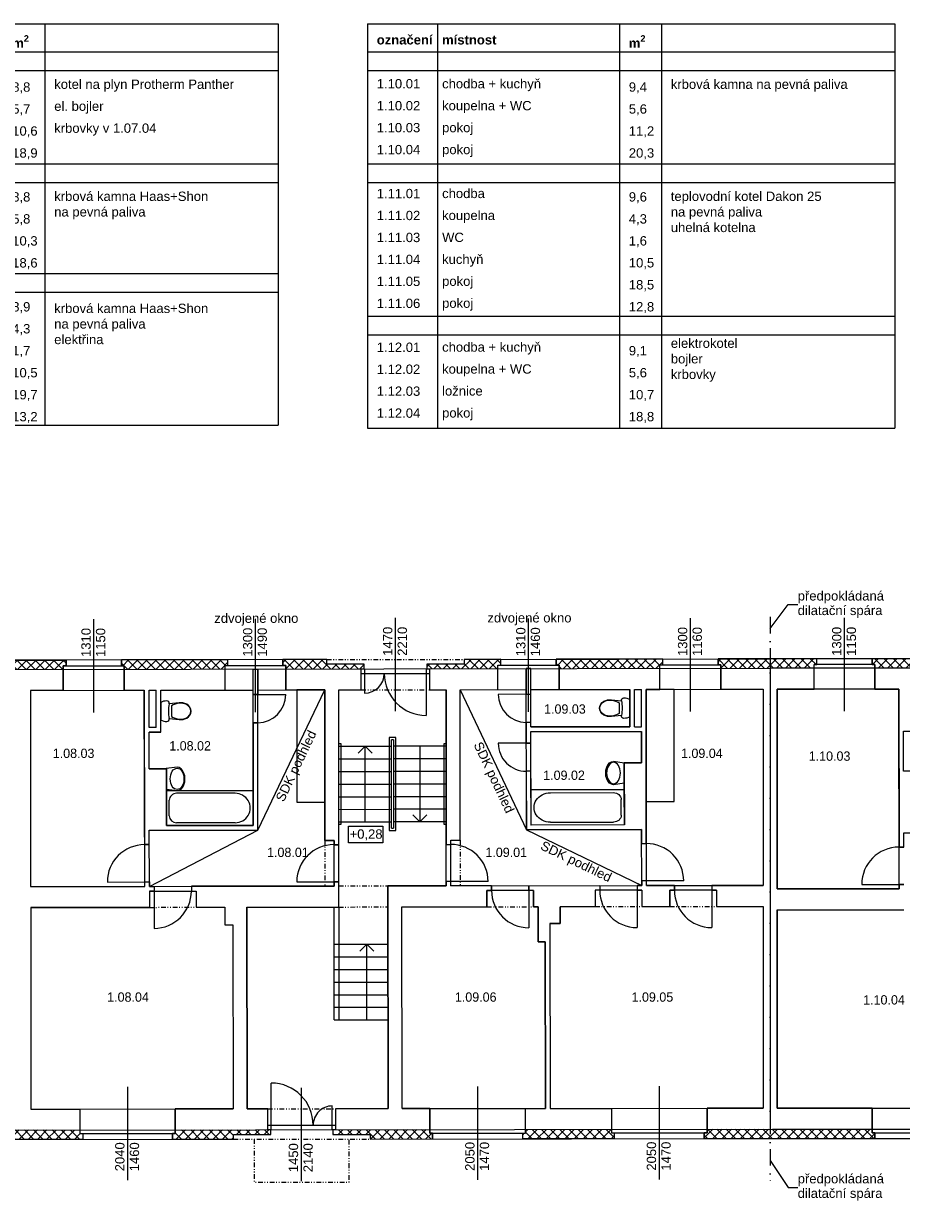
# Model space of a CAD drawing. Extents: x -203795 to -85874, y -57369 to -32000.
# Tile 5 of 8: x -154390 to -135588, y -57369 to -32000. Entities that reach past the tile are written whole.
import ezdxf

# ---------------------------------------------------------------- set-up
doc = ezdxf.new("R2010")
doc.units = 0
doc.header["$MEASUREMENT"] = 0
doc.set_wipeout_variables(frame=1)
for name, pattern in [('Wipeout_Contour', [1000, 0, -1000]), ('Čerchovaná', [670.277762, 352.777767, -176.388884, 0, -141.111112]), ('Čerchovaná se dvěma tečkami S', [250, 100, -40, 15, -40, 15, -40])]:
    doc.linetypes.add(name, pattern=pattern)
for name, color, linetype, lineweight in [('2D kreslení - obecné_Číslo_pera__1', 7, 'Continuous', 15), ('2D VÝPLNĚ_Číslo_pera__4', 91, 'Continuous', 13), ('2D ČÁRY_Číslo_pera__1', 7, 'Continuous', 15), ('2D ČÁRY_Číslo_pera__2', 1, 'Continuous', 25), ('2D ČÁRY_Číslo_pera__3', 150, 'Continuous', 13), ('2D ČÁRY_Číslo_pera__4', 91, 'Continuous', 13), ('NÁBYTEK A ZAŘÍZENÍ_Číslo_pera__3', 150, 'Continuous', 13), ('POZNÁMKY.POPISKA_Číslo_pera__4', 91, 'Continuous', 13), ('POZNÁMKY.TEXT_Číslo_pera__1', 7, 'Continuous', 15), ('POZNÁMKY.TEXT_Číslo_pera__4', 91, 'Continuous', 13)]:
    doc.layers.add(name, color=color, linetype=linetype, lineweight=lineweight)
doc.layers.add('2D ČÁRY', color=7, linetype='Continuous')
doc.layers.add('NÁBYTEK A ZAŘÍZENÍ', color=7, linetype='Continuous')
doc.styles.add('GENERATED_STYLE_1', font='arial.ttf')
doc.styles.add('GENERATED_STYLE_3', font='txt')
doc.styles.get("Standard").update_dxf_attribs({"font": 'txt', "bigfont": 'BIGFONT.SHX'})
doc.dimstyles.new('GENERATED_STYLE__4', dxfattribs={"dimtxt": 0.18, "dimasz": 182.4, "dimexe": 0.18, "dimexo": 0.0625, "dimgap": 0.09, "dimtad": 0, "dimtih": 1, "dimtoh": 1, "dimdec": 4, "dimzin": 0, "dimdsep": 46, "dimtxsty": 'Standard', "dimcen": 0.09, "dimadec": 0, "dimazin": 0, "dimtfac": 1, "dimtdec": 4, "dimtmove": 0, "dimatfit": 3, "dimldrblk": 'ARROWHEAD_5', "dimfxl": 1, "dimtolj": 1, "dimtzin": 0, "dimarcsym": 0})
pattern_1 = [(45, (0, 0), (-98.99495, 98.99495), []), (135, (0, 0), (98.99495, 98.99495), [])]

# ---------------------------------------------------------------- blocks, each defined once
blk = doc.blocks.new('WC s nádržkou 1 11')
at = {"linetype": 'Wipeout_Contour', "ltscale": 15629.429493}
blk.add_wipeout([(31, 650), (18, 619), (8, 587), (2, 554), (0, 520), (5, 498), (20, 479), (40, 469), (64, 469), (41, 257), (39, 215), (44, 173), (54, 132), (70, 92), (97, 54), (132, 25), (174, 6), (220, 0), (266, 6), (308, 25), (343, 54), (370, 92), (386, 132), (396, 173), (401, 215), (399, 257), (376, 469), (400, 469), (420, 479), (435, 498), (440, 520), (438, 554), (432, 587), (422, 619), (409, 650)], dxfattribs=at).dxf.layer = 'NÁBYTEK A ZAŘÍZENÍ'
at = {"layer": 'NÁBYTEK A ZAŘÍZENÍ_Číslo_pera__3', "linetype": 'Continuous'}
for p, q in [((2, 554), (0, 520)), ((0, 520), (5, 498)), ((8, 587), (2, 554)), ((18, 619), (8, 587)), ((31, 650), (18, 619)), ((409, 650), (31, 650)), ((422, 619), (409, 650)), ((432, 587), (422, 619)), ((438, 554), (432, 587)), ((435, 498), (440, 520)), ((440, 520), (438, 554)), ((5, 498), (20, 479)), ((20, 479), (40, 469)), ((41, 257), (39, 215)), ((40, 469), (64, 469)), ((64, 469), (41, 257)), ((49, 256), (47, 215)), ((56, 299), (49, 256)), ((68, 341), (56, 299)), ((86, 381), (68, 341)), ((107, 419), (86, 381)), ((333, 419), (107, 419)), ((354, 381), (333, 419)), ((372, 341), (354, 381)), ((384, 299), (372, 341)), ((399, 257), (376, 469)), ((376, 469), (400, 469)), ((391, 256), (384, 299)), ((393, 215), (391, 256)), ((401, 215), (399, 257)), ((400, 469), (420, 479)), ((420, 479), (435, 498)), ((39, 215), (44, 173)), ((44, 173), (54, 132)), ((47, 215), (52, 174)), ((52, 174), (62, 134)), ((54, 132), (70, 92)), ((62, 134), (78, 96)), ((70, 92), (97, 54)), ((78, 96), (102, 60)), ((97, 54), (132, 25)), ((102, 60), (136, 32)), ((132, 25), (174, 6)), ((136, 32), (176, 14)), ((174, 6), (220, 0)), ((176, 14), (220, 8)), ((220, 8), (264, 14)), ((220, 0), (266, 6)), ((264, 14), (304, 32)), ((266, 6), (308, 25)), ((304, 32), (338, 60)), ((308, 25), (343, 54)), ((338, 60), (362, 96)), ((343, 54), (370, 92)), ((362, 96), (378, 134)), ((370, 92), (386, 132)), ((378, 134), (388, 174)), ((386, 132), (396, 173)), ((388, 174), (393, 215)), ((396, 173), (401, 215))]:
    blk.add_line(p, q, dxfattribs=at)
blk.add_ellipse((220, -298), major_axis=(785, 0), ratio=0.9963, start_param=1.370375, end_param=1.771221, dxfattribs=at)
blk = doc.blocks.new('Vana 01 11_5')
at = {"layer": 'NÁBYTEK A ZAŘÍZENÍ_Číslo_pera__3', "linetype": 'Continuous'}
for p, q in [((0, 0), (0, 751)), ((0, 751), (2001, 751)), ((67, 210), (67, 541)), ((1584, 691), (233, 691)), ((2001, 751), (2001, 0)), ((0, 0), (2001, 0)), ((1584, 60), (233, 60))]:
    blk.add_line(p, q, dxfattribs=at)
for centre, major_axis, start_param, end_param in [((233, 541), (167, 0), 1.570796, 3.141593), ((1584, 375), (350, 0), 4.712389, 7.853982), ((233, 210), (167, 0), 3.141593, 4.712389)]:
    blk.add_ellipse(centre, major_axis=major_axis, ratio=0.900553, start_param=start_param, end_param=end_param, dxfattribs=at)
blk = doc.blocks.new('Umyvadlo oválné 11')
at = {"linetype": 'Wipeout_Contour', "ltscale": 6090.690526}
blk.add_wipeout([(0, 169), (2, 146), (9, 124), (19, 104), (43, 74), (73, 49), (129, 22), (188, 6), (250, 0), (312, 6), (371, 22), (427, 49), (457, 74), (481, 104), (491, 124), (498, 146), (500, 169), (469, 400), (31, 400), (-1, 169)], dxfattribs=at).dxf.layer = 'NÁBYTEK A ZAŘÍZENÍ'
at = {"layer": 'NÁBYTEK A ZAŘÍZENÍ_Číslo_pera__3', "linetype": 'Continuous'}
for p, q in [((31, 400), (-1, 169)), ((32, 400), (31, 400)), ((469, 400), (31, 400)), ((469, 400), (468, 400)), ((500, 169), (469, 400))]:
    blk.add_line(p, q, dxfattribs=at)
blk.add_ellipse((250, 169), major_axis=(-229, 0), ratio=0.643386, dxfattribs=at)
blk.add_ellipse((249, 169), major_axis=(-250, 0), ratio=0.674026, start_param=0, end_param=3.141593, dxfattribs=at)
blk = doc.blocks.new('WC s nádržkou 1 11_2')
at = {"linetype": 'Wipeout_Contour', "ltscale": 15629.429493}
blk.add_wipeout([(31, 650), (18, 619), (8, 587), (2, 554), (0, 520), (5, 498), (20, 479), (40, 469), (64, 469), (41, 257), (39, 215), (44, 173), (54, 132), (70, 92), (97, 54), (132, 25), (174, 6), (220, 0), (266, 6), (308, 25), (343, 54), (370, 92), (386, 132), (396, 173), (401, 215), (399, 257), (376, 469), (400, 469), (420, 479), (435, 498), (440, 520), (438, 554), (432, 587), (422, 619), (409, 650)], dxfattribs=at).dxf.layer = 'NÁBYTEK A ZAŘÍZENÍ'
at = {"layer": 'NÁBYTEK A ZAŘÍZENÍ_Číslo_pera__3', "linetype": 'Continuous'}
for p, q in [((2, 554), (0, 520)), ((0, 520), (5, 498)), ((8, 587), (2, 554)), ((18, 619), (8, 587)), ((31, 650), (18, 619)), ((409, 650), (31, 650)), ((422, 619), (409, 650)), ((432, 587), (422, 619)), ((438, 554), (432, 587)), ((435, 498), (440, 520)), ((440, 520), (438, 554)), ((5, 498), (20, 479)), ((20, 479), (40, 469)), ((41, 257), (39, 215)), ((40, 469), (64, 469)), ((64, 469), (41, 257)), ((49, 256), (47, 215)), ((56, 299), (49, 256)), ((68, 341), (56, 299)), ((86, 381), (68, 341)), ((107, 419), (86, 381)), ((333, 419), (107, 419)), ((354, 381), (333, 419)), ((372, 341), (354, 381)), ((384, 299), (372, 341)), ((399, 257), (376, 469)), ((376, 469), (400, 469)), ((391, 256), (384, 299)), ((393, 215), (391, 256)), ((401, 215), (399, 257)), ((400, 469), (420, 479)), ((420, 479), (435, 498)), ((39, 215), (44, 173)), ((44, 173), (54, 132)), ((47, 215), (52, 174)), ((52, 174), (62, 134)), ((54, 132), (70, 92)), ((62, 134), (78, 96)), ((70, 92), (97, 54)), ((78, 96), (102, 60)), ((97, 54), (132, 25)), ((102, 60), (136, 32)), ((132, 25), (174, 6)), ((136, 32), (176, 14)), ((174, 6), (220, 0)), ((176, 14), (220, 8)), ((220, 8), (264, 14)), ((220, 0), (266, 6)), ((264, 14), (304, 32)), ((266, 6), (308, 25)), ((304, 32), (338, 60)), ((308, 25), (343, 54)), ((338, 60), (362, 96)), ((343, 54), (370, 92)), ((362, 96), (378, 134)), ((370, 92), (386, 132)), ((378, 134), (388, 174)), ((386, 132), (396, 173)), ((388, 174), (393, 215)), ((396, 173), (401, 215))]:
    blk.add_line(p, q, dxfattribs=at)
blk.add_ellipse((220, -298), major_axis=(785, 0), ratio=0.9963, start_param=1.370375, end_param=1.771221, dxfattribs=at)
blk = doc.blocks.new('Umyvadlo oválné 11_2')
at = {"linetype": 'Wipeout_Contour', "ltscale": 6090.690526}
blk.add_wipeout([(0, 169), (2, 146), (9, 124), (19, 104), (43, 74), (73, 49), (129, 22), (188, 6), (250, 0), (312, 6), (371, 22), (427, 49), (457, 74), (481, 104), (491, 124), (498, 146), (500, 169), (469, 400), (31, 400), (-1, 169)], dxfattribs=at).dxf.layer = 'NÁBYTEK A ZAŘÍZENÍ'
at = {"layer": 'NÁBYTEK A ZAŘÍZENÍ_Číslo_pera__3', "linetype": 'Continuous'}
for p, q in [((31, 400), (-1, 169)), ((32, 400), (31, 400)), ((469, 400), (31, 400)), ((469, 400), (468, 400)), ((500, 169), (469, 400))]:
    blk.add_line(p, q, dxfattribs=at)
blk.add_ellipse((250, 169), major_axis=(-229, 0), ratio=0.643386, dxfattribs=at)
blk.add_ellipse((249, 169), major_axis=(-250, 0), ratio=0.674026, start_param=0, end_param=3.141593, dxfattribs=at)
blk = doc.blocks.new('Vana 01 11_6')
at = {"layer": 'NÁBYTEK A ZAŘÍZENÍ_Číslo_pera__3', "linetype": 'Continuous'}
for p, q in [((0, 0), (0, 751)), ((0, 751), (1860, 751)), ((62, 210), (62, 541)), ((1472, 691), (217, 691)), ((1860, 751), (1860, 0)), ((0, 0), (1860, 0)), ((1472, 60), (217, 60))]:
    blk.add_line(p, q, dxfattribs=at)
for centre, major_axis, start_param, end_param in [((217, 541), (155, 0), 1.570796, 3.141593), ((1472, 375), (325, 0), 4.712389, 7.853982), ((217, 210), (155, 0), 3.141593, 4.712389)]:
    blk.add_ellipse(centre, major_axis=major_axis, ratio=0.968884, start_param=start_param, end_param=end_param, dxfattribs=at)
blk = doc.blocks.new('LINE_8901', base_point=(-147075, -49094))
at = {"layer": '2D ČÁRY_Číslo_pera__3', "linetype": 'Continuous'}
for p, q in [((-147075, -47474), (-147225, -47624)), ((-147075, -49094), (-147075, -47474)), ((-147075, -47474), (-146925, -47624))]:
    blk.add_line(p, q, dxfattribs=at)
blk = doc.blocks.new('LINE_10702', base_point=(-145905, -47474))
at = {"layer": '2D ČÁRY_Číslo_pera__3', "linetype": 'Continuous'}
for p, q in [((-145905, -47474), (-145905, -49094)), ((-145905, -49094), (-146055, -48944)), ((-145905, -49094), (-145755, -48944))]:
    blk.add_line(p, q, dxfattribs=at)
blk = doc.blocks.new('LINE_12181', base_point=(-147039, -53335))
at = {"layer": '2D ČÁRY_Číslo_pera__3', "linetype": 'Continuous'}
for p, q in [((-147039, -51715), (-147189, -51865)), ((-147039, -53335), (-147039, -51715)), ((-147039, -51715), (-146889, -51865))]:
    blk.add_line(p, q, dxfattribs=at)
blk = doc.blocks.new('ARROWHEAD_5')
at = {"linetype": 'Continuous'}
blk.add_line((0, 0), (-1, 0), dxfattribs=at)
blk.add_solid([(-1, 0.2679), (0, 0), (-1, -0.2679), (-1, 0.2679)], dxfattribs=at)

msp = doc.modelspace()

# ---------------------------------------------------------------- hatches: boundary and pattern name
at = {"layer": '2D VÝPLNĚ_Číslo_pera__4', "linetype": 'Continuous'}
h = msp.add_hatch(dxfattribs=at)
h.set_pattern_fill('TEPELNA_IZOLACE_EPS', color=8, style=0, pattern_type=2)
h.set_pattern_definition(pattern_1)
h.paths.add_polyline_path([(-153483, -45627), (-153483, -45751), (-153543, -45751), (-153542, -45827), (-155240, -45829), (-155240, -45753), (-155300, -45753), (-155300, -45629)], flags=0)
h = msp.add_hatch(dxfattribs=at)
h.set_pattern_fill('TEPELNA_IZOLACE_EPS', color=8, style=0, pattern_type=2)
h.set_pattern_definition(pattern_1)
h.paths.add_polyline_path([(-152296, -45625), (-150016, -45621), (-150016, -45745), (-150076, -45745), (-150076, -45821), (-152236, -45825), (-152236, -45749), (-152296, -45749)], flags=0)
h = msp.add_hatch(dxfattribs=at)
h.set_pattern_fill('TEPELNA_IZOLACE_EPS', color=8, style=0, pattern_type=2)
h.set_pattern_definition(pattern_1)
h.paths.add_polyline_path([(-147097, -45816), (-147097, -45716), (-147897, -45717), (-147897, -45618), (-148836, -45619), (-148836, -45743), (-148776, -45743), (-148776, -45818)], flags=0)
h = msp.add_hatch(dxfattribs=at)
h.set_pattern_fill('TEPELNA_IZOLACE_EPS', color=8, style=0, pattern_type=2)
h.set_pattern_definition(pattern_1)
h.paths.add_polyline_path([(-144229, -45810), (-144229, -45736), (-144169, -45736), (-144169, -45612), (-144955, -45613), (-144955, -45714), (-145755, -45714), (-145755, -45814), (-145695, -45814)], flags=0)
h = msp.add_hatch(dxfattribs=at)
h.set_pattern_fill('TEPELNA_IZOLACE_EPS', color=8, style=0, pattern_type=2)
h.set_pattern_definition(pattern_1)
h.paths.add_polyline_path([(-140699, -45606), (-140699, -45730), (-140759, -45730), (-140759, -45804), (-142919, -45808), (-142919, -45734), (-142979, -45734), (-142979, -45610)], flags=0)
h = msp.add_hatch(dxfattribs=at)
h.set_pattern_fill('TEPELNA_IZOLACE_EPS', color=8, style=0, pattern_type=2)
h.set_pattern_definition(pattern_1)
h.paths.add_polyline_path([(-139515, -45604), (-139515, -45728), (-139455, -45728), (-139455, -45804), (-138397, -45803), (-137457, -45802), (-137457, -45726), (-137397, -45726), (-137397, -45602), (-138397, -45603)], flags=0)
h = msp.add_hatch(dxfattribs=at)
h.set_pattern_fill('TEPELNA_IZOLACE_EPS', color=8, style=0, pattern_type=2)
h.set_pattern_definition(pattern_1)
h.paths.add_polyline_path([(-133961, -45599), (-133961, -45723), (-134021, -45723), (-134021, -45799), (-136153, -45801), (-136153, -45725), (-136213, -45725), (-136213, -45601)], flags=0)
h = msp.add_hatch(dxfattribs=at)
h.set_pattern_fill('TEPELNA_IZOLACE_EPS', color=8, style=0, pattern_type=2)
h.set_pattern_definition(pattern_1)
h.paths.add_polyline_path([(-155726, -55689), (-155726, -55773), (-155786, -55773), (-155786, -55897), (-153124, -55893), (-153124, -55769), (-153184, -55769), (-153184, -55693)], flags=0)
h = msp.add_hatch(dxfattribs=at)
h.set_pattern_fill('TEPELNA_IZOLACE_EPS', color=8, style=0, pattern_type=2)
h.set_pattern_definition(pattern_1)
h.paths.add_polyline_path([(-151142, -55691), (-151144, -55767), (-151204, -55767), (-151204, -55891), (-149898, -55889), (-149898, -55788), (-149098, -55788), (-149098, -55688)], flags=0)
h = msp.add_hatch(dxfattribs=at)
h.set_pattern_fill('TEPELNA_IZOLACE_EPS', color=8, style=0, pattern_type=2)
h.set_pattern_definition(pattern_1)
h.paths.add_polyline_path([(-147768, -55687), (-147768, -55787), (-146968, -55787), (-146968, -55886), (-145630, -55884), (-145630, -55760), (-145690, -55760), (-145690, -55684)], flags=0)
h = msp.add_hatch(dxfattribs=at)
h.set_pattern_fill('TEPELNA_IZOLACE_EPS', color=8, style=0, pattern_type=2)
h.set_pattern_definition(pattern_1)
h.paths.add_polyline_path([(-143640, -55682), (-143640, -55758), (-143700, -55758), (-143700, -55882), (-141739, -55879), (-141739, -55755), (-141799, -55755), (-141799, -55679)], flags=0)
h = msp.add_hatch(dxfattribs=at)
h.set_pattern_fill('TEPELNA_IZOLACE_EPS', color=8, style=0, pattern_type=2)
h.set_pattern_definition(pattern_1)
h.paths.add_polyline_path([(-139749, -55677), (-139749, -55753), (-139809, -55753), (-139809, -55877), (-136153, -55875), (-136153, -55751), (-136213, -55751), (-136213, -55675)], flags=0)

# ---------------------------------------------------------------- linework, layer by layer
at = {"layer": '2D kreslení - obecné_Číslo_pera__1', "color": 8, "linetype": 'Continuous'}
for p, q in [((-158871, -55901), (-149898, -55889)), ((-146968, -55886), (-138339, -55875))]:
    msp.add_line(p, q, dxfattribs=at)
at = {"layer": '2D ČÁRY_Číslo_pera__1', "color": 8, "linetype": 'Čerchovaná'}
msp.add_line((-138397, -44703), (-138397, -56776), dxfattribs=at)
at = {"layer": '2D ČÁRY_Číslo_pera__1', "color": 8, "linetype": 'Continuous'}
for p, q in [((-147897, -45618), (-160884, -45638)), ((-144955, -45613), (-138397, -45603)), ((-131712, -45597), (-138397, -45603)), ((-138397, -45609), (-138397, -55675)), ((-170460, -45854), (-138397, -45803)), ((-153543, -45751), (-152236, -45749)), ((-150076, -45745), (-148776, -45743)), ((-149473, -49170), (-149476, -45820)), ((-149373, -49270), (-149376, -45820)), ((-147157, -45917), (-145695, -45914)), ((-147087, -45816), (-147087, -46338)), ((-145765, -45814), (-145765, -46815)), ((-144229, -45736), (-142919, -45734)), ((-143621, -49261), (-143624, -45811)), ((-143523, -47059), (-143524, -45811)), ((-140759, -45730), (-139455, -45728)), ((-115661, -45783), (-138397, -45803)), ((-136153, -45725), (-137457, -45726)), ((-154246, -46278), (-151808, -46274)), ((-154246, -46278), (-154241, -50478)), ((-151798, -50474), (-151808, -46274)), ((-151704, -47071), (-151705, -46274)), ((-151705, -46274), (-151555, -46274)), ((-151455, -46273), (-149476, -46270)), ((-149476, -46369), (-148776, -46368)), ((-149376, -46270), (-147941, -46268)), ((-147940, -49490), (-147941, -46268)), ((-147640, -50917), (-147641, -46267)), ((-147641, -46267), (-147157, -46267)), ((-145695, -46264), (-145341, -46264)), ((-145340, -50463), (-145341, -46264)), ((-145041, -46263), (-143624, -46261)), ((-145040, -49485), (-145041, -46263)), ((-143524, -46362), (-144224, -46363)), ((-143524, -46261), (-141403, -46257)), ((-141303, -46257), (-141153, -46257)), ((-141153, -47057), (-141153, -46257)), ((-141153, -47057), (-141153, -46257)), ((-141153, -47057), (-141153, -46257)), ((-141053, -46257), (-138547, -46253)), ((-141050, -50457), (-141053, -46257)), ((-138547, -46253), (-138547, -50453)), ((-135640, -46250), (-138247, -46252)), ((-138247, -46252), (-138247, -50525)), ((-135636, -50525), (-135640, -46249)), ((-151554, -47071), (-151704, -47071)), ((-151454, -47171), (-151704, -47171)), ((-151704, -47954), (-151704, -47171)), ((-149475, -46969), (-149375, -46969)), ((-143523, -46962), (-143623, -46962)), ((-143523, -47059), (-141403, -47057)), ((-143523, -47159), (-141153, -47157)), ((-143521, -49161), (-143523, -47159)), ((-141303, -47057), (-141153, -47057)), ((-141152, -47828), (-141153, -47157)), ((-141152, -47828), (-141153, -47157)), ((-146510, -49229), (-146510, -47339)), ((-146470, -47339), (-146510, -47339)), ((-146470, -47339), (-146470, -49229)), ((-143523, -47409), (-144223, -47409)), ((-147640, -47475), (-146510, -47474)), ((-145340, -47474), (-146470, -47474)), ((-147640, -47745), (-146510, -47744)), ((-145340, -47744), (-146470, -47744)), ((-147640, -48015), (-146510, -48014)), ((-145340, -48014), (-146470, -48014)), ((-143522, -48009), (-143622, -48009)), ((-147640, -48285), (-146510, -48284)), ((-145340, -48284), (-146470, -48284)), ((-147640, -48555), (-146510, -48554)), ((-145340, -48554), (-146470, -48554)), ((-147640, -48825), (-146510, -48824)), ((-145340, -48824), (-146470, -48824)), ((-151333, -49173), (-149473, -49170)), ((-147640, -49095), (-146510, -49094)), ((-145340, -49094), (-146470, -49094)), ((-141521, -49157), (-143521, -49161)), ((-151701, -49274), (-149373, -49270)), ((-151698, -50474), (-151701, -49274)), ((-146510, -49229), (-146470, -49229)), ((-141151, -49257), (-143621, -49261)), ((-141150, -50457), (-141151, -49257)), ((-151700, -49581), (-151800, -49581)), ((-147741, -49489), (-147940, -49490)), ((-147740, -50467), (-147741, -49489)), ((-147640, -49582), (-147740, -49582)), ((-145340, -49578), (-145240, -49578)), ((-145241, -49486), (-145040, -49485)), ((-145240, -50463), (-145241, -49486)), ((-141151, -49557), (-141051, -49557)), ((-135537, -49633), (-135637, -49633)), ((-154241, -50478), (-151798, -50474)), ((-152598, -50383), (-151698, -50381)), ((-151698, -50474), (-147740, -50467)), ((-151598, -50474), (-151598, -51374)), ((-150798, -50472), (-150798, -50574)), ((-148540, -50376), (-147640, -50375)), ((-146590, -50465), (-145340, -50463)), ((-146584, -55235), (-146590, -50465)), ((-144440, -50370), (-145340, -50371)), ((-145240, -50463), (-141150, -50457)), ((-144368, -50461), (-144368, -50561)), ((-143568, -50461), (-143568, -51361)), ((-142050, -50457), (-142050, -50557)), ((-141250, -50457), (-141250, -51357)), ((-140250, -50356), (-141150, -50357)), ((-141050, -50457), (-138547, -50453)), ((-140450, -50456), (-140450, -50557)), ((-139650, -50454), (-139650, -51357)), ((-136436, -50434), (-135536, -50433)), ((-151698, -50574), (-150698, -50574)), ((-151698, -50574), (-151698, -50924)), ((-150698, -50574), (-150698, -50922)), ((-143468, -50561), (-144468, -50561)), ((-144468, -50561), (-144468, -50912)), ((-143468, -50561), (-143468, -50910)), ((-141150, -50557), (-142150, -50557)), ((-142150, -50557), (-142150, -50908)), ((-141150, -50557), (-141150, -50907)), ((-139550, -50557), (-140550, -50557)), ((-140550, -50557), (-140550, -50906)), ((-139550, -50557), (-139550, -50904)), ((-138247, -50525), (-135636, -50525)), ((-154240, -50928), (-151698, -50924)), ((-154240, -50928), (-154235, -55245)), ((-150698, -50922), (-150078, -50921)), ((-150078, -50921), (-150078, -51300)), ((-149608, -50920), (-147640, -50917)), ((-149608, -50920), (-149603, -55239)), ((-149608, -50920), (-149603, -55239)), ((-147739, -53335), (-147740, -50917)), ((-146289, -50915), (-144468, -50912)), ((-146284, -55235), (-146289, -50915)), ((-143468, -50910), (-143368, -50910)), ((-143368, -50910), (-143367, -51660)), ((-142898, -50910), (-142150, -50908)), ((-141150, -50907), (-140550, -50906)), ((-139550, -50904), (-138547, -50903)), ((-138547, -50903), (-138547, -55225)), ((-138247, -50975), (-135536, -50975)), ((-138247, -50975), (-138247, -55225)), ((-150078, -51300), (-149908, -51299)), ((-149908, -51299), (-149903, -55240)), ((-143118, -51271), (-143113, -55231)), ((-147739, -51715), (-146589, -51715)), ((-143367, -51660), (-143217, -51660)), ((-143217, -51660), (-143213, -55231)), ((-147739, -51985), (-146589, -51985)), ((-147739, -52255), (-146589, -52255)), ((-147739, -52525), (-146589, -52525)), ((-147739, -52795), (-146589, -52795)), ((-147739, -53065), (-146589, -53065)), ((-147739, -53335), (-146589, -53335)), ((-149088, -55689), (-149088, -54687)), ((-154235, -55245), (-149903, -55240)), ((-149603, -55239), (-149158, -55238)), ((-147778, -55687), (-147778, -55177)), ((-147708, -55237), (-146584, -55235)), ((-146284, -55235), (-143213, -55231)), ((-143113, -55231), (-138547, -55225)), ((-138247, -55225), (-133439, -55225)), ((-170350, -55715), (-138339, -55675)), ((-153184, -55769), (-151144, -55767)), ((-149158, -55588), (-147708, -55587)), ((-149158, -55588), (-147708, -55587)), ((-145690, -55760), (-143640, -55758)), ((-141799, -55755), (-139749, -55753)), ((-138339, -55675), (-105758, -55679)), ((-136213, -55751), (-134163, -55751)), ((-138339, -55875), (-132955, -55875))]:
    msp.add_line(p, q, dxfattribs=at)
at = {"layer": '2D ČÁRY_Číslo_pera__1', "color": 8, "linetype": 'Čerchovaná se dvěma tečkami S'}
for p, q in [((-147897, -45618), (-144955, -45613)), ((-147157, -46267), (-145695, -46264)), ((-147940, -49490), (-147938, -50468)), ((-145040, -49485), (-145038, -50463)), ((-147640, -50465), (-146590, -50465)), ((-151698, -50924), (-150698, -50922)), ((-147640, -50917), (-146589, -50915)), ((-144468, -50912), (-143468, -50910)), ((-142150, -50908), (-141150, -50907)), ((-140550, -50906), (-139550, -50904)), ((-149158, -55238), (-147708, -55237)), ((-149898, -55889), (-146968, -55886))]:
    msp.add_line(p, q, dxfattribs=at)
at = {"layer": '2D ČÁRY_Číslo_pera__1', "color": 8, "linetype": 'Continuous', "flags": 128}
for points in [[(-153543, -46277), (-153543, -45751), (-153483, -45751), (-153483, -45627)], [(-152236, -46275), (-152236, -45749), (-152296, -45749), (-152296, -45625)], [(-150076, -46271), (-150076, -45745), (-150016, -45745), (-150016, -45621)], [(-148776, -46269), (-148776, -45743), (-148836, -45743), (-148836, -45619)], [(-147157, -46267), (-147157, -45817), (-147097, -45816), (-147097, -45716), (-147897, -45717), (-147897, -45618)], [(-144955, -45613), (-144955, -45714), (-145755, -45714), (-145755, -45814), (-145695, -45814), (-145695, -46264)], [(-144229, -46262), (-144229, -45736), (-144169, -45736), (-144169, -45612)], [(-142919, -46260), (-142919, -45734), (-142979, -45734), (-142979, -45610)], [(-140759, -46256), (-140759, -45730), (-140699, -45730), (-140699, -45606)], [(-139455, -46254), (-139455, -45728), (-139515, -45728), (-139515, -45604)], [(-137457, -46252), (-137457, -45726), (-137397, -45726), (-137397, -45602)], [(-136153, -46251), (-136153, -45725), (-136213, -45725), (-136213, -45601)], [(-143118, -51271), (-142898, -51271), (-142898, -50910)], [(-153184, -55243), (-153184, -55769), (-153124, -55769), (-153124, -55893)], [(-151204, -55891), (-151204, -55767), (-151144, -55767), (-151144, -55241)], [(-149898, -55889), (-149898, -55788), (-149098, -55788), (-149098, -55688), (-149158, -55688), (-149158, -55238)], [(-147708, -55237), (-147708, -55687), (-147768, -55687), (-147768, -55787), (-146968, -55787), (-146968, -55886)], [(-145690, -55234), (-145690, -55760), (-145630, -55760), (-145630, -55884)], [(-143700, -55882), (-143700, -55758), (-143640, -55758), (-143640, -55232)], [(-141799, -55229), (-141799, -55755), (-141739, -55755), (-141739, -55879)], [(-139809, -55877), (-139809, -55753), (-139749, -55753), (-139749, -55227)], [(-136213, -55225), (-136213, -55751), (-136153, -55751), (-136153, -55875)]]:
    msp.add_lwpolyline(points, dxfattribs=at)
at = {"layer": '2D ČÁRY_Číslo_pera__1', "color": 8, "linetype": 'Čerchovaná se dvěma tečkami S', "flags": 128}
msp.add_lwpolyline([(-149450, -55889), (-149449, -56809), (-147419, -56806), (-147420, -55886)], dxfattribs=at)
at = {"layer": '2D ČÁRY_Číslo_pera__1', "color": 8, "linetype": 'Continuous'}
for centre, radius, start, end in [((-147087, -45916), 421, 270, 0), ((-145765, -45914), 900, 180.1339, 270), ((-149376, -46369), 600, 270.047, 0.0418), ((-143624, -46362), 600, 180.0522, 270.047), ((-143623, -47409), 600, 180.0522, 270.0666), ((-151798, -50381), 800, 90.1464, 180.1464), ((-147743, -50378), 797, 89.8083, 179.8083), ((-145236, -50374), 797, 0.2891, 90.2891), ((-141050, -50357), 800, 0.047, 90.0534), ((-135636, -50433), 800, 90.047, 180.047), ((-151598, -50574), 800, 269.9934, 359.9934), ((-143568, -50561), 800, 179.9934, 269.9934), ((-141250, -50557), 800, 179.9934, 269.9934), ((-139650, -50557), 800, 179.9934, 269.9934), ((-149088, -55587), 900, 0, 90), ((-147778, -55587), 410, 90, 180.0718)]:
    msp.add_arc(centre, radius, start, end, dxfattribs=at)
at = {"layer": '2D ČÁRY_Číslo_pera__2', "color": 8, "linetype": 'Continuous', "flags": 128}
for points in [[(-155300, -45629), (-153483, -45627), (-153483, -45751), (-153543, -45751), (-153543, -46277), (-154246, -46278), (-154241, -50478), (-151798, -50474), (-151798, -50381), (-151698, -50381), (-151698, -50474), (-151598, -50474), (-151598, -50574), (-151698, -50574), (-151698, -50924), (-154240, -50928), (-154235, -55245), (-153184, -55243), (-153184, -55769), (-153124, -55769), (-153124, -55893), (-155786, -55897)], [(-135536, -50433), (-135636, -50433), (-135636, -50525), (-138247, -50525), (-138247, -46252), (-137457, -46252), (-137457, -45726), (-137397, -45726), (-137397, -45602), (-138397, -45603), (-139515, -45604), (-139515, -45728), (-139455, -45728), (-139455, -46254), (-138547, -46253), (-138547, -50453), (-139650, -50454), (-139650, -50557), (-139550, -50557), (-139550, -50904), (-138547, -50903), (-138547, -55225), (-139749, -55227), (-139749, -55753), (-139809, -55753), (-139809, -55877), (-138397, -55876), (-136153, -55875), (-136153, -55751), (-136213, -55751), (-136213, -55225), (-138247, -55225), (-138247, -50975), (-135536, -50975)]]:
    msp.add_lwpolyline(points, dxfattribs=at)
for points in [[(-148836, -45619), (-148836, -45743), (-148776, -45743), (-148776, -46269), (-147941, -46268), (-147940, -49490), (-147741, -49489), (-147740, -49582), (-147640, -49582), (-147641, -46267), (-147157, -46267), (-147157, -45817), (-147097, -45816), (-147097, -45716), (-147897, -45717), (-147897, -45618)], [(-145755, -45714), (-145755, -45814), (-145695, -45814), (-145695, -46264), (-145341, -46264), (-145340, -49578), (-145240, -49578), (-145241, -49486), (-145040, -49485), (-145041, -46263), (-144229, -46262), (-144229, -45736), (-144169, -45736), (-144169, -45612), (-144955, -45613), (-144955, -45714)], [(-135290, -46250), (-134021, -46249), (-134021, -45723), (-133961, -45723), (-133961, -45599), (-136213, -45601), (-136213, -45725), (-136153, -45725), (-136153, -46251), (-135640, -46249), (-135637, -49633), (-135537, -49633), (-135537, -49325), (-133321, -49326), (-133322, -47847), (-133422, -47847), (-133421, -49226), (-135163, -49225), (-135173, -48010), (-135538, -48010), (-135539, -47149), (-135289, -47149)], [(-149476, -45820), (-149376, -45820), (-149376, -46369), (-149476, -46369)], [(-143624, -45811), (-143624, -46362), (-143524, -46362), (-143524, -45811)], [(-150798, -50472), (-150798, -50574), (-150698, -50574), (-150698, -50922), (-150078, -50921), (-150078, -51300), (-149908, -51299), (-149903, -55240), (-151144, -55241), (-151144, -55767), (-151204, -55767), (-151204, -55891), (-149898, -55889), (-149898, -55788), (-149098, -55788), (-149098, -55688), (-149158, -55688), (-149158, -55238), (-149603, -55239), (-149608, -50920), (-147640, -50917), (-147640, -50375), (-147740, -50375), (-147740, -50467)], [(-147708, -55237), (-147708, -55687), (-147768, -55687), (-147768, -55787), (-146968, -55787), (-146968, -55886), (-145630, -55884), (-145630, -55760), (-145690, -55760), (-145690, -55234), (-146284, -55235), (-146289, -50915), (-144468, -50912), (-144468, -50561), (-144368, -50561), (-144368, -50461), (-145240, -50463), (-145236, -50374), (-145340, -50371), (-145340, -50463), (-146590, -50465), (-146584, -55235)], [(-143568, -50461), (-142050, -50457), (-142050, -50557), (-142150, -50557), (-142150, -50908), (-142898, -50910), (-142898, -51271), (-143118, -51271), (-143113, -55231), (-141799, -55229), (-141799, -55755), (-141739, -55755), (-141739, -55879), (-143700, -55882), (-143700, -55758), (-143640, -55758), (-143640, -55232), (-143213, -55231), (-143217, -51660), (-143367, -51660), (-143368, -50910), (-143468, -50910), (-143468, -50561), (-143568, -50561)], [(-141250, -50457), (-141250, -50557), (-141150, -50557), (-141150, -50907), (-140550, -50906), (-140550, -50557), (-140450, -50557), (-140450, -50456), (-141050, -50457), (-141050, -50357), (-141150, -50357), (-141150, -50457)]]:
    msp.add_lwpolyline(points, close=True, dxfattribs=at)
at = {"layer": '2D ČÁRY_Číslo_pera__3', "color": 8, "linetype": 'Continuous'}
for p, q in [((-149373, -49270), (-147941, -46268)), ((-145041, -46263), (-143621, -49261)), ((-151698, -50474), (-149373, -49270)), ((-143621, -49261), (-141150, -50457)), ((-147640, -50917), (-147639, -53335))]:
    msp.add_line(p, q, dxfattribs=at)
at = {"layer": '2D ČÁRY_Číslo_pera__3', "color": 8, "linetype": 'Continuous', "flags": 128}
for points in [[(-148541, -46269), (-148537, -48669), (-147937, -48668), (-147941, -46268)], [(-141053, -46257), (-141051, -48657), (-140451, -48656), (-140453, -46256)], [(-146560, -47289), (-146560, -49279), (-146420, -49279), (-146420, -47289)]]:
    msp.add_lwpolyline(points, close=True, dxfattribs=at)
for points in [[(-147640, -49145), (-147590, -49145), (-147590, -47425), (-147640, -47425)], [(-145340, -47424), (-145390, -47424), (-145390, -49144), (-145340, -49144)]]:
    msp.add_lwpolyline(points, dxfattribs=at)
at = {"layer": '2D ČÁRY_Číslo_pera__4', "color": 8, "linetype": 'Continuous'}
for p, q in [((-152889, -46750), (-152889, -44750)), ((-149426, -46744), (-149426, -44744)), ((-146426, -46724), (-146426, -44724)), ((-143574, -46735), (-143574, -44735)), ((-140107, -46729), (-140107, -44729)), ((-136805, -46725), (-136805, -44725)), ((-152164, -54768), (-152164, -56768)), ((-148444, -54787), (-148444, -56787)), ((-144665, -54759), (-144665, -56759)), ((-140775, -54754), (-140775, -56754))]:
    msp.add_line(p, q, dxfattribs=at)
at = {"layer": 'POZNÁMKY.TEXT_Číslo_pera__1', "color": 8, "linetype": 'Continuous', "flags": 128}
msp.add_lwpolyline([(-147428, -49186), (-146695, -49186), (-146695, -49540), (-147428, -49540)], close=True, dxfattribs=at)
at = {"layer": 'POZNÁMKY.TEXT_Číslo_pera__4', "color": 8, "linetype": 'Continuous'}
for p, q in [((-160236, -32000), (-148936, -32000)), ((-153936, -32000), (-153936, -40601)), ((-148936, -32000), (-148936, -40601)), ((-147026, -32000), (-147026, -40661)), ((-147026, -32000), (-135726, -32000)), ((-145526, -32000), (-145526, -40661)), ((-141626, -32000), (-141626, -40661)), ((-140726, -32000), (-140726, -40661)), ((-135726, -32000), (-135726, -40661)), ((-160236, -32600), (-148936, -32600)), ((-147026, -32600), (-135726, -32600)), ((-160236, -33000), (-148936, -33000)), ((-147026, -33000), (-135726, -33000)), ((-160236, -35000), (-148936, -35000)), ((-147026, -35000), (-135726, -35000)), ((-160236, -35400), (-148936, -35400)), ((-147026, -35400), (-135726, -35400)), ((-160236, -37347), (-148936, -37347)), ((-160236, -37747), (-148936, -37747)), ((-147026, -38261), (-135726, -38261)), ((-147026, -38661), (-135726, -38661)), ((-160236, -40601), (-148936, -40601)), ((-147026, -40661), (-135726, -40661))]:
    msp.add_line(p, q, dxfattribs=at)

# ---------------------------------------------------------------- block references
at = {"layer": '2D ČÁRY', "color": 8, "linetype": 'Continuous'}
for name, p in [('LINE_8901', (-147075, -49094)), ('LINE_10702', (-145905, -47474)), ('LINE_12181', (-147039, -53335))]:
    msp.add_blockref(name, p, dxfattribs=at)
at = {"layer": 'NÁBYTEK A ZAŘÍZENÍ', "color": 8, "linetype": 'Continuous'}
for name, p, rotation in [('WC s nádržkou 1 11_2', (-150804, -46943), 90.04702187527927), ('Umyvadlo oválné 11_2', (-150934, -48422), 90.04865719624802)]:
    msp.add_blockref(name, p, dxfattribs=dict(at, rotation=rotation))
for name, p, xscale, rotation in [('WC s nádržkou 1 11', (-142053, -46878), -1, 270), ('Vana 01 11_5', (-141521, -49157), -0.9999999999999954, 0.1022690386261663)]:
    msp.add_blockref(name, p, dxfattribs=dict(at, xscale=xscale, rotation=rotation))

# ---------------------------------------------------------------- texts
at = {"layer": 'POZNÁMKY.POPISKA_Číslo_pera__4', "color": 8, "linetype": 'Continuous', "char_height": 200, "width": 1883.43, "attachment_point": 4, "line_spacing_factor": 0.934574, "style": 'GENERATED_STYLE_1'}
for insert in [(-137808, -44439), (-137808, -56921)]:
    msp.add_mtext('{předpokládaná \\Pdilatační spára}', dxfattribs=dict(at, insert=insert))
at = {"layer": 'POZNÁMKY.TEXT_Číslo_pera__4', "color": 8, "linetype": 'Continuous', "insert": (-146826, -32245), "char_height": 200, "width": 1219.08, "attachment_point": 1, "line_spacing_factor": 1.410569, "style": 'GENERATED_STYLE_3'}
msp.add_mtext('\\A1;{\\fArial|b1|i0|c238|p38;označení\\P\\fArial|b0|i0|c238|p38;\\P1.10.01\\P1.10.02\\P1.10.03\\P1.10.04\\P\\P1.11.01\\P1.11.02\\P1.11.03\\P1.11.04\\P1.11.05\\P1.11.06\\P\\P1.12.01\\P1.12.02\\P1.12.03\\P1.12.04}', dxfattribs=at)
at = {"layer": 'POZNÁMKY.TEXT_Číslo_pera__4', "color": 8, "linetype": 'Continuous', "char_height": 200, "attachment_point": 1}
for s, insert, line_spacing_factor, style in [('\\A1;{\\fArial|b1|i0|c238|p38;místnost\\P\\fArial|b0|i0|c238|p38;\\Pchodba + kuchyň\\Pkoupelna + WC\\Ppokoj\\Ppokoj\\P\\Pchodba \\Pkoupelna \\PWC\\Pkuchyň\\Ppokoj\\Ppokoj \\P\\Pchodba + kuchyň\\Pkoupelna + WC\\Pložnice\\Ppokoj}', (-145426, -32245), 1.409603, 'GENERATED_STYLE_3'), ('\\A1;{\\fArial|b1|i0|c238|p38;m\\A1{\\H0.7x;\\S2^  ;}\\P\\fArial|b0|i0|c238|p38;\\P8,8\\P5,7\\P10,6\\P18,9\\P\\P8,8\\P5,8\\P10,3\\P18,6\\P\\P8,9\\P4,3\\P1,7\\P10,5\\P19,7\\P13,2}', (-154636, -32246), 1.411548, 'GENERATED_STYLE_3'), ('\\A1;{\\fArial|b1|i0|c238|p38;m\\A1{\\H0.7x;\\S2^  ;}\\P\\fArial|b0|i0|c238|p38;\\P9,4\\P5,6\\P11,2\\P20,3\\P\\P9,6\\P4,3\\P1,6\\P10,5\\P18,5\\P12,8\\P\\P9,1\\P5,6\\P10,7\\P18,8}', (-141426, -32246), 1.41135, 'GENERATED_STYLE_3'), ('{kotel na plyn Protherm Panther\\Pel. bojler\\Pkrbovky v 1.07.04}', (-153736, -33196), 1.410477, 'GENERATED_STYLE_1')]:
    msp.add_mtext(s, dxfattribs=dict(at, insert=insert, line_spacing_factor=line_spacing_factor, style=style))
at = {"layer": 'POZNÁMKY.TEXT_Číslo_pera__4', "linetype": 'Continuous', "insert": (-153736, -33150), "char_height": 200, "attachment_point": 1, "style": 'GENERATED_STYLE_1'}
msp.add_mtext('{\\P}', dxfattribs=at)
at = {"layer": 'POZNÁMKY.TEXT_Číslo_pera__4', "color": 8, "linetype": 'Continuous', "char_height": 200}
for s, insert, attachment_point, style in [('{krbová kamna na pevná paliva\\P}', (-140526, -33196), 1, 'GENERATED_STYLE_1'), ('{krbová kamna Haas+Shon \\Pna pevná paliva\\P}', (-153736, -35596), 1, 'GENERATED_STYLE_1'), ('{teplovodní kotel Dakon 25 \\Pna pevná paliva\\Puhelná kotelna\\P}', (-140526, -35596), 1, 'GENERATED_STYLE_1'), ('{krbová kamna Haas+Shon \\Pna pevná paliva\\Pelektřina\\P}', (-153736, -37996), 1, 'GENERATED_STYLE_1'), ('{elektrokotel\\Pbojler\\Pkrbovky\\P}', (-140526, -38742), 1, 'GENERATED_STYLE_1'), ('{zdvojené okno}', (-150307, -44762), 4, 'GENERATED_STYLE_1'), ('{zdvojené okno}', (-144455, -44753), 4, 'GENERATED_STYLE_1'), ('{1.09.03}', (-143241, -46577), 1, 'GENERATED_STYLE_3'), ('{1.08.02}', (-151271, -47365), 1, 'GENERATED_STYLE_3'), ('{1.08.03}', (-153767, -47525), 1, 'GENERATED_STYLE_3'), ('{1.09.04}', (-140307, -47525), 1, 'GENERATED_STYLE_3'), ('{1.10.03}', (-137571, -47585), 1, 'GENERATED_STYLE_3'), ('{1.09.02}', (-143260, -47995), 1, 'GENERATED_STYLE_3'), ('{+0,28}', (-147408, -49372), 4, 'GENERATED_STYLE_1'), ('{1.08.01}', (-149176, -49646), 1, 'GENERATED_STYLE_3'), ('{1.09.01}', (-144498, -49646), 1, 'GENERATED_STYLE_3'), ('{1.08.04}', (-152601, -52745), 1, 'GENERATED_STYLE_3'), ('{1.09.06}', (-145152, -52745), 1, 'GENERATED_STYLE_3'), ('{1.09.05}', (-141367, -52745), 1, 'GENERATED_STYLE_3'), ('{1.10.04}', (-136405, -52805), 1, 'GENERATED_STYLE_3')]:
    msp.add_mtext(s, dxfattribs=dict(at, insert=insert, attachment_point=attachment_point, style=style))
at = {"layer": 'POZNÁMKY.TEXT_Číslo_pera__4', "color": 8, "linetype": 'Continuous', "char_height": 200, "attachment_point": 8, "rotation": 90, "line_spacing_factor": 0.938049, "style": 'GENERATED_STYLE_1'}
for s, insert in [('{1310\\P1150}', (-152640, -45252)), ('{1300\\P1490}', (-149177, -45246)), ('{1470\\P2210}', (-146177, -45226)), ('{1310\\P1460}', (-143325, -45237)), ('{1300\\P1160}', (-139858, -45231)), ('{1300\\P1150}', (-136556, -45227)), ('{2040\\P1460}', (-151915, -56266)), ('{1450\\P2140}', (-148195, -56285)), ('{2050\\P1470}', (-144416, -56257)), ('{2050\\P1470}', (-140526, -56252))]:
    msp.add_mtext(s, dxfattribs=dict(at, insert=insert))
at = {"layer": 'POZNÁMKY.TEXT_Číslo_pera__4', "color": 8, "linetype": 'Continuous', "char_height": 200, "attachment_point": 1, "style": 'GENERATED_STYLE_1'}
for insert, rotation in [((-149001, -48595), 64.4851), ((-144575, -47354), 295.3311), ((-143250, -49492), 334.1831)]:
    msp.add_mtext('{SDK podhled}', dxfattribs=dict(at, insert=insert, rotation=rotation))

# ---------------------------------------------------------------- leaders
at = {"layer": 'POZNÁMKY.POPISKA_Číslo_pera__4', "color": 8, "linetype": 'Continuous', "annotation_type": 0, "has_hookline": 1, "hookline_direction": 0, "text_width": 1818}
for points in [[(-138397, -44953), (-138009, -44439), (-137808, -44439)], [(-138397, -56347), (-138009, -56921), (-137808, -56921)]]:
    msp.add_leader(points, dimstyle='GENERATED_STYLE__4', dxfattribs=at)

# ---------------------------------------------------------------- next in the draw order: linework, layer by layer
at = {"layer": '2D ČÁRY_Číslo_pera__1', "color": 8, "linetype": 'Continuous'}
for p, q in [((-151554, -47071), (-151555, -46274)), ((-151454, -47171), (-151455, -46273)), ((-141403, -47057), (-141403, -46257)), ((-141303, -47057), (-141303, -46257)), ((-151704, -47954), (-151334, -47954)), ((-151334, -47954), (-151333, -49173))]:
    msp.add_line(p, q, dxfattribs=at)
at = {"layer": '2D ČÁRY_Číslo_pera__2', "color": 8, "linetype": 'Continuous', "flags": 128}
msp.add_lwpolyline([(-151700, -49581), (-151701, -49274), (-149373, -49270), (-149375, -46969), (-149475, -46969), (-149473, -49170), (-151333, -49173), (-151334, -47954), (-151704, -47954), (-151704, -47171), (-151454, -47171), (-151455, -46273), (-150076, -46271), (-150076, -45745), (-150016, -45745), (-150016, -45621), (-152296, -45625), (-152296, -45749), (-152236, -45749), (-152236, -46275), (-151808, -46274), (-151800, -49581)], close=True, dxfattribs=at)

# ---------------------------------------------------------------- next in the draw order: block references
at = {"layer": 'NÁBYTEK A ZAŘÍZENÍ', "color": 8, "linetype": 'Continuous', "xscale": -1, "rotation": 270.052098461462}
msp.add_blockref('Umyvadlo oválné 11', (-141922, -48297), dxfattribs=at)
at = {"layer": 'NÁBYTEK A ZAŘÍZENÍ', "color": 8, "linetype": 'Continuous', "rotation": 0.04865719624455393}
msp.add_blockref('Vana 01 11_6', (-151333, -49173), dxfattribs=at)

# ---------------------------------------------------------------- next in the draw order: linework, layer by layer
at = {"layer": '2D ČÁRY_Číslo_pera__1', "color": 8, "linetype": 'Continuous', "flags": 128}
for points in [[(-141522, -47828), (-141152, -47828)], [(-141521, -49157), (-141522, -47828)]]:
    msp.add_lwpolyline(points, dxfattribs=at)
at = {"layer": '2D ČÁRY_Číslo_pera__2', "color": 8, "linetype": 'Continuous', "flags": 128}
msp.add_lwpolyline([(-143623, -46962), (-143623, -47409), (-143523, -47409), (-143523, -47159), (-141153, -47157), (-141152, -47828), (-141522, -47828), (-141521, -49157), (-143521, -49161), (-143522, -48009), (-143622, -48009), (-143621, -49261), (-141151, -49257), (-141151, -49557), (-141051, -49557), (-141053, -46257), (-140759, -46256), (-140759, -45730), (-140699, -45730), (-140699, -45606), (-142979, -45610), (-142979, -45734), (-142919, -45734), (-142919, -46260), (-141403, -46257), (-141403, -47057), (-143523, -47059), (-143523, -46962)], close=True, dxfattribs=at)

doc.saveas('drawing.dxf')
